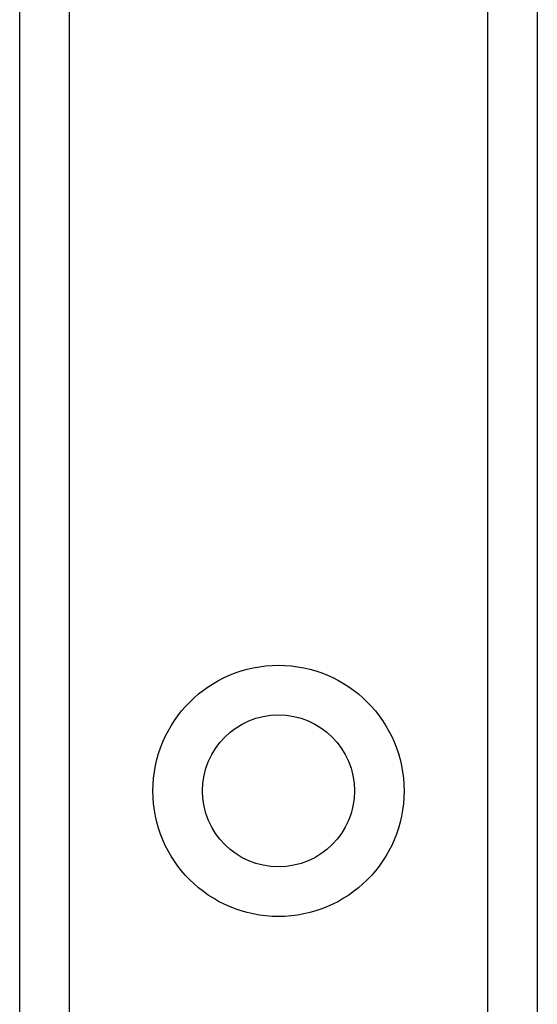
# Model space of a CAD drawing. Header units: inches. Extents: x 0 to 120, y -11 to 78.
# Tile 55 of 90: x 32.528 to 33.351, y 56.197 to 57.762. Entities that reach past the tile are written whole.
import ezdxf

# ---------------------------------------------------------------- set-up
doc = ezdxf.new("R2010")
doc.units = ezdxf.units.IN
doc.header["$LTSCALE"] = 7.213522
doc.header["$MEASUREMENT"] = 0
doc.layers.add('Visible Edges(ANSI)', color=7, linetype='Continuous', lineweight=25)
doc.layers.add('Visible Tangent Edges(ANSI)', color=7, linetype='Continuous', lineweight=25)

msp = doc.modelspace()

# ---------------------------------------------------------------- linework, layer by layer
at = {"layer": 'Visible Edges(ANSI)'}
for p, q in [((32.5284, 21.4045), (32.5284, 61.3978)), ((33.3514, 61.3978), (33.3514, 21.4045))]:
    msp.add_line(p, q, dxfattribs=at)
msp.add_circle((32.9399, 56.536), 0.1208, dxfattribs=at)
at = {"layer": 'Visible Tangent Edges(ANSI)'}
for p, q in [((32.6072, 61.3978), (32.6072, 21.4045)), ((33.2726, 21.4045), (33.2726, 61.3978))]:
    msp.add_line(p, q, dxfattribs=at)
msp.add_circle((32.9399, 56.536), 0.1997, dxfattribs=at)

doc.saveas('drawing.dxf')
